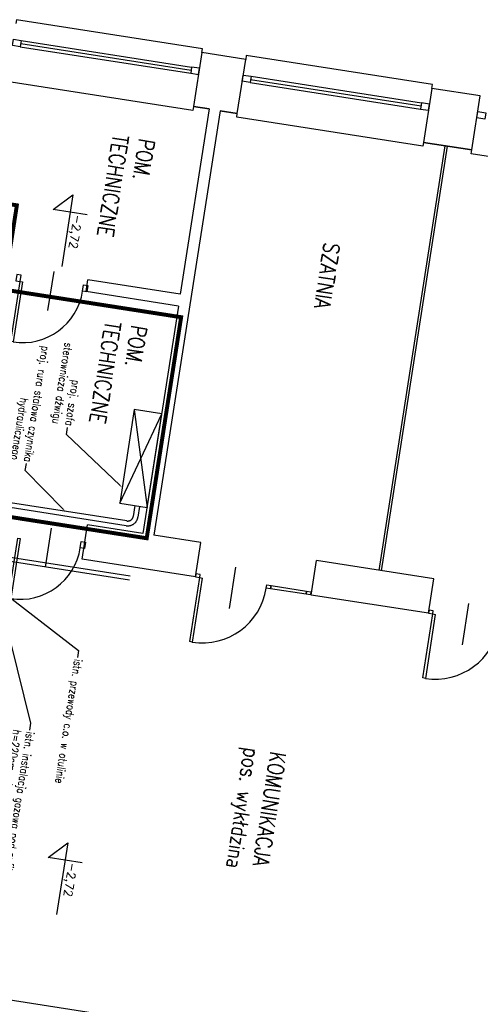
# Model space of a CAD drawing. Extents: x -38969 to 27108, y -24488 to 212598.
# Tile 19 of 256: x -4055 to -3473, y -20310 to -19066. Entities that reach past the tile are written whole.
import ezdxf
from ezdxf import colors
from ezdxf.entities.mleader import LeaderData, LeaderLine
from ezdxf.enums import TextEntityAlignment as Align
from ezdxf.math import Vec2, Vec3

# ---------------------------------------------------------------- set-up
doc = ezdxf.new("R2010")
doc.units = 0
doc.header["$LTSCALE"] = 100
doc.header["$MEASUREMENT"] = 0
doc.linetypes.add('0.7_0.7', pattern=[1.4, 0.7, -0.7])
doc.linetypes.add('ACAD_ISO03W100', pattern=[30, 12, -18])
doc.layers.get('0').update_dxf_attribs({"linetype": 'CONTINUOUS'})
for name, color, linetype in [('K_1-MEBLE', 5, 'CONTINUOUS'), ('K_1-MUR istn', 200, 'CONTINUOUS'), ('K_1-MUW', 1, 'CONTINUOUS'), ('K_1-POMOCNICZA', 2, 'CONTINUOUS'), ('K_1-STOLARKA', 6, 'CONTINUOUS'), ('K_1-TXT', 123, 'CONTINUOUS')]:
    doc.layers.add(name, color=color, linetype=linetype)
doc.styles.add('ROMANS', font='ROMANS.shx', dxfattribs={"width": 0.8})
doc.styles.add('TXT', font='romans.shx')

# ---------------------------------------------------------------- blocks, each defined once
blk = doc.blocks.new('DR_1180L2')
at = {"color": 7}
blk.add_line((-15, 40), (35, 40), dxfattribs=at)
blk.add_lwpolyline([(4, 0), (4, 3), (81, 3), (81, 0), (4, 0)])
blk.add_arc((4, 3), 77, 0, 90, dxfattribs=at)
blk = doc.blocks.new('LEVSF')
at = {"color": 0}
for p, q in [((0, 8.29), (0, 0)), ((-4.16, 4.16), (13.3, 4.16)), ((0, 0), (-4.16, 4.16))]:
    blk.add_line(p, q, dxfattribs=at)
at = {"color": 0, "style": 'TXT'}
blk.add_attdef('LEVEL', text='', height=2, dxfattribs=at).set_placement((0.4, 4.56), align=Align.BOTTOM_LEFT)

msp = doc.modelspace()

# ---------------------------------------------------------------- linework, layer by layer
at = {"layer": 'K_1-MEBLE'}
for points in [[(-3910.22913, -19558.05269), (-3894.11905, -19682.01021)], [(-3928.70186, -19676.62233), (-3875.64632, -19563.44057)]]:
    msp.add_lwpolyline(points, dxfattribs=at)
at = {"layer": 'K_1-MUR istn'}
for p, q in [((-3769.46494, -19115.75973), (-3824.79743, -19107.13913)), ((-3473.04085, -19161.94156), (-3534.30183, -19152.39731)), ((-3801.82452, -19180.55061), (-3885.41363, -19717.0782)), ((-3815.65765, -19178.39545), (-3852.14129, -19412.57048)), ((-3815.65765, -19178.39545), (-3835.41925, -19175.31667)), ((-3780.08676, -19183.93727), (-3801.82452, -19180.55061)), ((-3483.66267, -19230.1191), (-3544.92365, -19220.57485)), ((-3971.04385, -19409.22684), (-3968.73476, -19394.40563)), ((-3852.14129, -19412.57048), (-3968.73476, -19394.40563)), ((-3854.45038, -19427.39169), (-3971.04385, -19409.22684)), ((-3854.45038, -19427.39169), (-3899.24675, -19714.92305)), ((-3976.17379, -19747.46888), (-3969.40045, -19703.99335)), ((-3899.24675, -19714.92305), (-3969.40045, -19703.99335)), ((-3826.12881, -19726.31457), (-3885.41363, -19717.0782)), ((-3832.90214, -19769.7901), (-3826.12881, -19726.31457)), ((-3832.90214, -19769.7901), (-3976.17379, -19747.46888)), ((-3686.66626, -19792.57313), (-3679.89293, -19749.0976)), ((-3531.68088, -19772.18851), (-3679.89293, -19749.0976)), ((-3538.45422, -19815.66405), (-3531.68088, -19772.18851)), ((-3538.45422, -19815.66405), (-3686.66626, -19792.57313)), ((-4250.73087, -20275.49768), (-3307.11419, -20422.50982))]:
    msp.add_line(p, q, dxfattribs=at)
msp.add_lwpolyline([(-3801.82452, -19180.55061), (-3780.08676, -19183.93727), (-3769.46494, -19115.75973), (-3824.79743, -19107.13913), (-3835.41925, -19175.31667), (-3815.65765, -19178.39545)], dxfattribs=at)
msp.add_lwpolyline([(-3544.92365, -19220.57485), (-3483.66267, -19230.1191), (-3473.04085, -19161.94156), (-3534.30183, -19152.39731)], close=True, dxfattribs=at)
at = {"layer": 'K_1-MUR istn', "linetype": '0.7_0.7', "ltscale": 5}
for points in [[(-3915.58975, -19768.76437), (-4117.66862, -19737.2812, -0.1145024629), (-4135.87434, -19730.5512, -19.9100625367)], [(-3916.35944, -19773.70478), (-4118.36989, -19742.23226, -0.1175550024), (-4139.1643, -19734.36635, -0.114115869)]]:
    msp.add_lwpolyline(points, format="xyb", dxfattribs=at)
at = {"layer": 'K_1-MUW', "color": 10, "linetype": 'ACAD_ISO03W100', "const_width": 5}
msp.add_lwpolyline([(-4604.33999, -19215.11753), (-4058.62639, -19300.13778), (-4075.21173, -19406.59298), (-3851.04601, -19441.51721), (-3894.55987, -19720.81661), (-4118.72559, -19685.89239), (-4222.3521, -20351.03265), (-4760.56347, -20267.18122)], dxfattribs=at)
at = {"layer": 'K_1-MUW'}
msp.add_lwpolyline([(-3910.22913, -19558.05269), (-3928.70186, -19676.62233), (-3894.11905, -19682.01021), (-3875.64632, -19563.44057)], close=True, dxfattribs=at)
at = {"layer": 'K_1-POMOCNICZA', "linetype": '0.7_0.7', "ltscale": 20}
for p, q in [((-3600.8465, -19761.41275), (-3517.2574, -19224.88516)), ((-3597.88226, -19761.87457), (-3514.29316, -19225.34698))]:
    msp.add_line(p, q, dxfattribs=at)
for points in [[(-3903.50581, -19680.54778), (-3905.61727, -19694.10049, -0.4142135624), (-3920.46353, -19704.94432), (-4227.26246, -19657.14613)], [(-3909.43429, -19679.62415), (-3911.54575, -19693.17685, -0.4142135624), (-3919.53989, -19699.01584), (-4226.33882, -19651.21765)]]:
    msp.add_lwpolyline(points, format="xyb", dxfattribs=at)
at = {"layer": 'K_1-STOLARKA'}
for p, q in [((-4053.77429, -19095.75487), (-3838.37278, -19129.31366)), ((-4053.15853, -19091.80254), (-3837.75703, -19125.36134)), ((-4054.39004, -19099.70719), (-3838.98854, -19133.26598)), ((-3763.89444, -19144.96538), (-3548.49294, -19178.52417)), ((-3763.27868, -19141.01305), (-3547.87718, -19174.57185)), ((-3762.66292, -19137.06073), (-3547.26142, -19170.61953))]:
    msp.add_line(p, q, dxfattribs=at)
for points in [[(-3824.79743, -19107.13913), (-3824.02774, -19102.19872), (-4059.19085, -19065.56114), (-4059.96054, -19070.50154)], [(-3534.30183, -19152.39731), (-3533.53213, -19147.45691), (-3768.69524, -19110.81933), (-3769.46494, -19115.75973)], [(-3835.41925, -19175.31667), (-3836.18895, -19180.25707), (-4071.35206, -19143.61949), (-4070.58236, -19138.67908)], [(-3544.92365, -19220.57485), (-3545.69335, -19225.51526), (-3780.85645, -19188.87767), (-3780.08676, -19183.93727)], [(-3248.49956, -19266.75668), (-3249.26926, -19271.69708), (-3484.43237, -19235.0595), (-3483.66267, -19230.1191)]]:
    msp.add_lwpolyline(points, dxfattribs=at)
for points in [[(-4063.03933, -19090.26315), (-4053.15853, -19091.80254), (-4054.39004, -19099.70719), (-4064.27085, -19098.16779)], [(-3827.87622, -19126.90073), (-3837.75703, -19125.36134), (-3838.98854, -19133.26598), (-3829.10774, -19134.80537)], [(-3772.54373, -19135.52134), (-3762.66292, -19137.06073), (-3763.89444, -19144.96538), (-3773.77524, -19143.42598)], [(-3537.38062, -19172.15892), (-3547.26142, -19170.61953), (-3548.49294, -19178.52417), (-3538.61213, -19180.06356)], [(-3476.11964, -19181.70316), (-3466.23884, -19183.24256), (-3467.47035, -19191.1472), (-3477.35116, -19189.60781)], [(-4059.97108, -19395.37229), (-4054.53664, -19396.21896), (-4053.30512, -19388.31431), (-4058.73957, -19387.46765)], [(-3970.05577, -19409.38078), (-3975.49022, -19408.53411), (-3974.2587, -19400.62947), (-3968.82426, -19401.47613)], [(-3973.03055, -19733.7897), (-3978.46499, -19732.94303), (-3977.23348, -19725.03839), (-3971.79904, -19725.88506)], [(-3832.90214, -19769.7901), (-3827.4677, -19770.63677), (-3826.85194, -19766.68445), (-3832.28639, -19765.83778)], [(-3738.04644, -19784.56828), (-3743.48088, -19783.72162), (-3742.86512, -19779.7693), (-3737.43068, -19780.61596)], [(-3693.08878, -19791.57253), (-3738.04644, -19784.56828), (-3737.43068, -19780.61596), (-3692.47302, -19787.62021)], [(-3687.65434, -19792.41919), (-3693.08878, -19791.57253), (-3692.47302, -19787.62021), (-3687.03858, -19788.46687)], [(-3538.45422, -19815.66405), (-3533.01978, -19816.51071), (-3532.40402, -19812.55839), (-3537.83846, -19811.71172)]]:
    msp.add_lwpolyline(points, close=True, dxfattribs=at)

# ---------------------------------------------------------------- block references
at = {"layer": 'K_1-STOLARKA', "rotation": 261.1447089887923}
for p in [(-4053.92088, -19392.26663), (-4056.89566, -19716.67556)]:
    msp.add_blockref('DR_1180L2', p, dxfattribs=at)
at = {"layer": 'K_1-STOLARKA', "xscale": 1.062794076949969, "yscale": 1.062794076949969, "zscale": 1.062794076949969, "rotation": 261.1447089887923}
for p in [(-3826.81328, -19766.43626), (-3532.36535, -19812.31021)]:
    msp.add_blockref('DR_1180L2', p, dxfattribs=at)
at = {"layer": 'K_1-TXT', "color": 6, "ltscale": 0.6}
ref = msp.add_blockref('LEVSF', (-4012.78444, -19305.26672), dxfattribs=dict(at, xscale=5.250000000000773, yscale=5.250000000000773, zscale=5.250000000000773, rotation=261.1447089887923))
ref.add_attrib('LEVEL', '-2,72', dxfattribs={"layer": '0', "color": 123, "height": 10.5, "rotation": 261.14470899, "style": 'TXT'}).set_placement((-3989.45307, -19311.027), align=Align.BOTTOM_LEFT)
ref = msp.add_blockref('LEVSF', (-4019.25674, -20124.10717), dxfattribs=dict(at, xscale=5.250000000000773, yscale=5.250000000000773, zscale=5.250000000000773, rotation=261.1447089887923))
ref.add_attrib('LEVEL', '-2,72', dxfattribs={"layer": '0', "color": 123, "height": 10.5, "rotation": 261.14470899, "style": 'TXT'}).set_placement((-3995.92537, -20129.86745), align=Align.BOTTOM_LEFT)

# ---------------------------------------------------------------- texts
at = {"layer": 'K_1-TXT', "char_height": 20, "width": 19078.3315449, "attachment_point": 1, "rotation": 261.14470899, "style": 'ROMANS'}
for s, insert in [('POM. \\PTECHNICZNE', (-3884.30121, -19217.87566)), ('SZATNIA', (-3650.35257, -19349.3119)), ('POM. \\PTECHNICZNE', (-3894.09597, -19453.77459)), ('KOMUNIKACJA\\Ppos. wykłdzina', (-3718.30588, -19992.46715))]:
    msp.add_mtext(s, dxfattribs=dict(at, insert=insert))

# ---------------------------------------------------------------- leaders
at = {"layer": 'K_1-TXT'}
ml = msp.add_multileader_mtext('Standard', dxfattribs=at)
ml.set_content('proj. szafa \\Psterownicza dźwigu', color=256, style='ROMANS')
ml.set_leader_properties(color=6)
ml.build(insert=Vec2(0, 0))
ml.multileader.update_dxf_attribs({"dogleg_length": 9})
ctx = ml.context
ctx.base_point, ctx.char_height, ctx.plane_origin, ctx.plane_x_axis, ctx.plane_y_axis = Vec3(-3976.23202, -19463.80162), 10, Vec3(-4039.53015, -19513.29443), Vec3(-0.1539394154, -0.9880802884), Vec3(0.9880802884, -0.1539394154)
ctx.text_align_type = 2
notes = []
notes.append((ctx, [(1, (1, 1, 0), (-3995.82631, -19589.57012), (0.1539394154, 0.9880802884), 9, [(0, [(-3925.60175, -19656.72386)], 0, [])])]))
ctx.mtext.insert, ctx.mtext.text_direction, ctx.mtext.rotation, ctx.mtext.alignment, ctx.mtext.flow_direction = Vec3(-3987.54577, -19579.7275), Vec3(-0.1539394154, -0.9880802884), 4.557834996, 3, 5
ml = msp.add_multileader_mtext('Standard', dxfattribs=at)
ml.set_content('proj. rura stalowa czynnika\\Phydraulicznego\\Ppod sufitem', color=256, style='ROMANS')
ml.set_leader_properties(color=6)
ml.build(insert=Vec2(0, 0))
ml.multileader.update_dxf_attribs({"dogleg_length": 9})
ctx = ml.context
ctx.base_point, ctx.char_height, ctx.plane_origin, ctx.plane_x_axis, ctx.plane_y_axis = Vec3(-4020.28514, -19457.06798), 10, Vec3(-4014.89338, -19658.6888), Vec3(-0.1539394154, -0.9880802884), Vec3(0.9880802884, -0.1539394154)
ctx.text_align_type = 2
notes.append((ctx, [(1, (1, 1, 0), (-4048.03089, -19635.15769), (0.1539394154, 0.9880802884), 9, [(1, [(-3997.36826, -19686.89046)], 0, [])])]))
ctx.mtext.insert, ctx.mtext.text_direction, ctx.mtext.rotation, ctx.mtext.alignment, ctx.mtext.flow_direction = Vec3(-4039.75036, -19625.31507), Vec3(-0.1539394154, -0.9880802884), 4.557834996, 3, 5
ml = msp.add_multileader_mtext('Standard', dxfattribs=at)
ml.set_content('istn. instalacja gazowa pod sufitem\\Ph=220cm od posadzki ', color=256, style='ROMANS')
ml.set_leader_properties(color=6)
ml.build(insert=Vec2(0, 0))
ml.multileader.update_dxf_attribs({"dogleg_length": 9})
ctx = ml.context
ctx.base_point, ctx.char_height, ctx.plane_origin, ctx.plane_x_axis, ctx.plane_y_axis = Vec3(-4042.82052, -19963.25001), 10, Vec3(-4166.05335, -19843.26522), Vec3(-0.1539394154, -0.9880802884), Vec3(0.9880802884, -0.1539394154)
notes.append((ctx, [(0, (1, 1, 0), (-4041.43507, -19954.35728), (-0.1539394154, -0.9880802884), 9, [(1, [(-4168.05457, -19856.11031), (-4120.31399, -19636.30926)], 0, [])])]))
ctx.mtext.insert, ctx.mtext.text_direction, ctx.mtext.rotation, ctx.mtext.flow_direction = Vec3(-4036.5412, -19966.25243), Vec3(-0.1539394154, -0.9880802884), 4.557834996, 5
ml = msp.add_multileader_mtext('Standard', dxfattribs=at)
ml.set_content('istn. przewody c.o. w otulinie ', color=256, style='ROMANS')
ml.set_leader_properties(color=6)
ml.build(insert=Vec2(0, 0))
ml.multileader.update_dxf_attribs({"dogleg_length": 9})
ctx = ml.context
ctx.base_point, ctx.char_height, ctx.plane_origin, ctx.plane_x_axis, ctx.plane_y_axis = Vec3(-3982.11333, -19871.45841), 10, Vec3(-4150.8884, -19716.86544), Vec3(-0.1539394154, -0.9880802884), Vec3(0.9880802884, -0.1539394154)
notes.append((ctx, [(0, (1, 1, 0), (-3980.72788, -19862.56569), (-0.1539394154, -0.9880802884), 9, [(0, [(-4152.88962, -19729.71053)], 0, [])])]))
ctx.mtext.insert, ctx.mtext.text_direction, ctx.mtext.rotation, ctx.mtext.flow_direction = Vec3(-3975.83401, -19874.46083), Vec3(-0.1539394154, -0.9880802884), 4.557834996, 5
for ctx, leaders in notes:
    for number, flags, end, landing, length, lines in leaders:
        leader = LeaderData()
        leader.index, (leader.has_last_leader_line, leader.has_dogleg_vector, leader.attachment_direction) = number, flags
        leader.last_leader_point, leader.dogleg_vector, leader.dogleg_length = Vec3(end), Vec3(landing), length
        for number, points, colour, breaks in lines:
            line = LeaderLine()
            line.index, line.vertices, line.color, line.breaks = number, Vec3.list(points), colors.encode_raw_color(colour), breaks
            leader.lines.append(line)
        ctx.leaders.append(leader)

doc.saveas('drawing.dxf')
